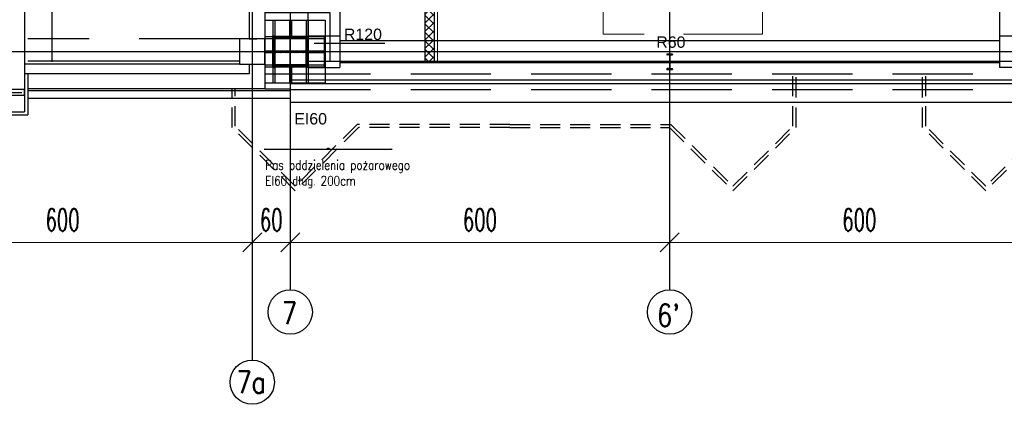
# Model space of a CAD drawing. Header units: centimetres. Extents: x -228435 to 46820, y -89367 to 152985.
# Tile 21 of 252: x -62818 to -47247, y -577 to 5505. Entities that reach past the tile are written whole.
import ezdxf

# ---------------------------------------------------------------- set-up
doc = ezdxf.new("R2010")
doc.units = ezdxf.units.CM
doc.header["$LTSCALE"] = 50
doc.header["$PDMODE"] = 35
doc.header["$PDSIZE"] = 0.1
for name, pattern in [('Balustrady$0$DASHED', [0.75, 0.5, -0.25]), ('Kondygnacja  -0_5$0$HIDDEN', [9.525, 6.35, -3.175]), ('Kondygnacja  -0_5$0$HIDDEN2', [4.7625, 3.175, -1.5875]), ('Osie rzutów$0$DASHDOT2', [12.7, 6.35, -3.175, 0, -3.175])]:
    doc.linetypes.add(name, pattern=pattern)
doc.layers.get('0').update_dxf_attribs({"color": 8})
doc.layers.get('DEFPOINTS').update_dxf_attribs({"color": 8})
for name, color, linetype in [('Kondygnacja  -0_5$0$ARCH_GK', 8, 'Continuous'), ('Kondygnacja  -0_5$0$ARCH_INFO_ODPORNOŚĆ OGNIOWA', 8, 'Continuous'), ('Kondygnacja  -0_5$0$ARCH_INFO_OPISY', 8, 'Continuous'), ('Kondygnacja  -0_5$0$ARCH_KONSTR_POWYŻEJ RZUTU', 8, 'Kondygnacja  -0_5$0$HIDDEN'), ('Kondygnacja  -0_5$0$ARCH_KONSTR_POWYŻEJ RZUTU_IST', 8, 'Kondygnacja  -0_5$0$HIDDEN2'), ('Kondygnacja  -0_5$0$ARCH_MUROWANE_IST', 8, 'Continuous'), ('Kondygnacja  -0_5$0$ARCH_NIEWIDOK_IST', 8, 'Kondygnacja  -0_5$0$HIDDEN'), ('Kondygnacja  -0_5$0$ARCH_OCIEPLENIE_IST', 8, 'Continuous'), ('Kondygnacja  -0_5$0$ARCH_OKŁADZINA', 8, 'Continuous'), ('Kondygnacja  -0_5$0$ARCH_POMOCNICZE', 8, 'Continuous'), ('Kondygnacja  -0_5$0$ARCH_PRZEKROJOWE_IST', 8, 'Continuous'), ('Kondygnacja  -0_5$0$ARCH_SCHODY_IST', 8, 'Continuous'), ('Kondygnacja  -0_5$0$ARCH_STAL_IST', 8, 'Continuous'), ('Kondygnacja  -0_5$0$ARCH_SŁUPY', 8, 'Continuous'), ('Kondygnacja  -0_5$0$ARCH_WIDOK_IST', 8, 'Continuous'), ('Kondygnacja  -0_5$0$ARCH_ŚLUSARKA_OKNA_IST', 8, 'Continuous'), ('Kondygnacja  -0_5$0$ARCH_ŻELBET_IST', 8, 'Continuous'), ('Osie rzutów$0$ARCH_INFO_OSIE_IST', 8, 'Osie rzutów$0$DASHDOT2'), ('Osie rzutów$0$ARCH_INFO_OSIE_OPISY_IST', 8, 'Continuous')]:
    doc.layers.add(name, color=color, linetype=linetype)
for name, color, linetype, lineweight in [('Kondygnacja  -0_5$0$ARCH_INFO_WYMIARY', 8, 'Continuous', 9), ('Kondygnacja  -0_5$0$ARCH_WIDOK', 8, 'Continuous', 13), ('Osie rzutów$0$ARCH_INFO_WYMIARY', 8, 'Continuous', 9)]:
    doc.layers.add(name, color=color, linetype=linetype, lineweight=lineweight)
doc.styles.add('Kondygnacja  -0_5$0$Arial', font='ARIAL.TTF')
doc.styles.add('Kondygnacja  -0_5$0$Romans', font='Romans.shx', dxfattribs={"width": 0.7})
doc.styles.add('Kondygnacja  -0_5$0$ROMANS-50-CM', font='romans.shx', dxfattribs={"width": 0.8, "height": 10})
doc.styles.add('Kondygnacja  -0_5$0$Standard', font='txt')
doc.styles.add('Osie rzutów$0$ROMANS-250-CM', font='romans.shx', dxfattribs={"width": 0.8, "height": 50})
doc.styles.add('Osie rzutów$0$wymiary_cuprum', font='Romans.shx', dxfattribs={"width": 0.6})
doc.dimstyles.new('Kondygnacja  -0_5$0$ISO-25', dxfattribs={"dimtxt": 2.5, "dimasz": 2.5, "dimexe": 1.25, "dimexo": 0.625, "dimtad": 1, "dimtxsty": 'Kondygnacja  -0_5$0$Standard', "dimcen": 2.5, "dimadec": 0, "dimazin": 0, "dimtfac": 1, "dimtmove": 0, "dimatfit": 3, "dimfxl": 0, "dimarcsym": 0})
doc.dimstyles.new('Kondygnacja  -0_5$0$Wymiary 1-100', dxfattribs={"dimtxt": 12, "dimasz": 10, "dimexe": 5, "dimexo": 0, "dimgap": 4, "dimtad": 1, "dimrnd": 0.5, "dimzin": 12, "dimdsep": 46, "dimtxsty": 'Kondygnacja  -0_5$0$Romans', "dimblk": 'Kondygnacja  -0_5$0$_Oblique', "dimcen": 10, "dimdle": 10, "dimclrt": 55, "dimazin": 0, "dimtfac": 1, "dimtmove": 1, "dimatfit": 3, "dimfxl": 0, "dimtolj": 1, "dimtzin": 0, "dimarcsym": 0})
doc.dimstyles.new('Osie rzutów$0$ARCH_ CT', dxfattribs={"dimtxt": 20, "dimasz": 20, "dimexe": 12, "dimexo": 20, "dimgap": 5, "dimtad": 1, "dimdec": 1, "dimrnd": 0.5, "dimzin": 9, "dimdsep": 46, "dimtxsty": 'Osie rzutów$0$wymiary_cuprum', "dimblk": 'Osie rzutów$0$_Oblique', "dimcen": 8, "dimdle": 12, "dimclrd": 256, "dimclre": 256, "dimclrt": 55, "dimadec": 1, "dimazin": 0, "dimtfac": 1, "dimtdec": 1, "dimtmove": 1, "dimatfit": 2, "dimldrblk": 'Osie rzutów$0$_Dot', "dimfxl": 0, "dimtolj": 1, "dimtzin": 0, "dimlwd": -1, "dimlwe": -1, "dimarcsym": 0})
pattern_1 = [(45, (-6220.4609, -4950), (-0.67351921, 0.67351921), [])]

# ---------------------------------------------------------------- blocks, each defined once
blk = doc.blocks.new('Osie rzutów$0$_Oblique')
at = {"color": 0, "linetype": 'ByBlock', "lineweight": -2}
blk.add_line((-0.5, -0.5), (0.5, 0.5), dxfattribs=at)
blk = doc.blocks.new('*D283')
at = {"layer": 'DEFPOINTS', "color": 0}
for p in [(6860, 4732.2), (7460, 4732.2), (7460, 4698.3)]:
    blk.add_point(p, dxfattribs=at)
at = {"layer": 'Osie rzutów$0$ARCH_INFO_WYMIARY'}
for p, q in [((6860, 4717.2), (6860, 4690.3)), ((7460, 4717.2), (7460, 4690.3)), ((6852, 4698.3), (7468, 4698.3))]:
    blk.add_line(p, q, dxfattribs=at)
at = {"layer": 'Osie rzutów$0$ARCH_INFO_WYMIARY', "xscale": 30, "yscale": 30, "zscale": 30, "rotation": 180}
blk.add_blockref('Osie rzutów$0$_Oblique', (6860, 4698.3), dxfattribs=at)
at = {"layer": 'Osie rzutów$0$ARCH_INFO_WYMIARY', "xscale": 30, "yscale": 30, "zscale": 30}
blk.add_blockref('Osie rzutów$0$_Oblique', (7460, 4698.3), dxfattribs=at)
at = {"layer": 'Osie rzutów$0$ARCH_INFO_WYMIARY', "color": 55, "insert": (7160, 4733.8), "char_height": 35, "attachment_point": 5, "style": 'Osie rzutów$0$wymiary_cuprum'}
blk.add_mtext('\\A1;600', dxfattribs=at)
blk = doc.blocks.new('Osie rzutów$0$_Dot')
at = {"color": 0, "linetype": 'ByBlock', "lineweight": -2}
blk.add_line((-0.5, 0), (-1, 0), dxfattribs=at)
at = {"color": 0, "linetype": 'ByBlock', "const_width": 0.5}
blk.add_lwpolyline([(-0.25, 0, 1), (0.25, 0, 1)], format="xyb", close=True, dxfattribs=at)
blk = doc.blocks.new('*D284')
at = {"layer": 'DEFPOINTS', "color": 0}
for p in [(6260, 4732.2), (6860, 4732.2), (6860, 4698.3)]:
    blk.add_point(p, dxfattribs=at)
at = {"layer": 'Osie rzutów$0$ARCH_INFO_WYMIARY'}
for p, q in [((6260, 4717.2), (6260, 4690.3)), ((6860, 4717.2), (6860, 4690.3)), ((6252, 4698.3), (6868, 4698.3))]:
    blk.add_line(p, q, dxfattribs=at)
at = {"layer": 'Osie rzutów$0$ARCH_INFO_WYMIARY', "xscale": 30, "yscale": 30, "zscale": 30, "rotation": 180}
blk.add_blockref('Osie rzutów$0$_Oblique', (6260, 4698.3), dxfattribs=at)
at = {"layer": 'Osie rzutów$0$ARCH_INFO_WYMIARY', "xscale": 30, "yscale": 30, "zscale": 30}
blk.add_blockref('Osie rzutów$0$_Oblique', (6860, 4698.3), dxfattribs=at)
at = {"layer": 'Osie rzutów$0$ARCH_INFO_WYMIARY', "color": 55, "insert": (6560, 4733.8), "char_height": 35, "attachment_point": 5, "style": 'Osie rzutów$0$wymiary_cuprum'}
blk.add_mtext('\\A1;600', dxfattribs=at)
blk = doc.blocks.new('*D285')
at = {"layer": 'DEFPOINTS', "color": 0}
for p in [(6200, 4732.2), (6260, 4732.2), (6260, 4698.3)]:
    blk.add_point(p, dxfattribs=at)
at = {"layer": 'Osie rzutów$0$ARCH_INFO_WYMIARY'}
for p, q in [((6200, 4717.2), (6200, 4690.3)), ((6260, 4717.2), (6260, 4690.3)), ((6192, 4698.3), (6268, 4698.3))]:
    blk.add_line(p, q, dxfattribs=at)
at = {"layer": 'Osie rzutów$0$ARCH_INFO_WYMIARY', "xscale": 30, "yscale": 30, "zscale": 30, "rotation": 180}
blk.add_blockref('Osie rzutów$0$_Oblique', (6200, 4698.3), dxfattribs=at)
at = {"layer": 'Osie rzutów$0$ARCH_INFO_WYMIARY', "xscale": 30, "yscale": 30, "zscale": 30}
blk.add_blockref('Osie rzutów$0$_Oblique', (6260, 4698.3), dxfattribs=at)
at = {"layer": 'Osie rzutów$0$ARCH_INFO_WYMIARY', "color": 55, "insert": (6230, 4733.8), "char_height": 35, "attachment_point": 5, "style": 'Osie rzutów$0$wymiary_cuprum'}
blk.add_mtext('\\A1;60', dxfattribs=at)
blk = doc.blocks.new('*D286')
at = {"layer": 'DEFPOINTS', "color": 0}
for p in [(5600, 4732.2), (6200, 4732.2), (6200, 4698.3)]:
    blk.add_point(p, dxfattribs=at)
at = {"layer": 'Osie rzutów$0$ARCH_INFO_WYMIARY'}
for p, q in [((5600, 4717.2), (5600, 4690.3)), ((6200, 4717.2), (6200, 4690.3)), ((5592, 4698.3), (6208, 4698.3))]:
    blk.add_line(p, q, dxfattribs=at)
at = {"layer": 'Osie rzutów$0$ARCH_INFO_WYMIARY', "xscale": 30, "yscale": 30, "zscale": 30, "rotation": 180}
blk.add_blockref('Osie rzutów$0$_Oblique', (5600, 4698.3), dxfattribs=at)
at = {"layer": 'Osie rzutów$0$ARCH_INFO_WYMIARY', "xscale": 30, "yscale": 30, "zscale": 30}
blk.add_blockref('Osie rzutów$0$_Oblique', (6200, 4698.3), dxfattribs=at)
at = {"layer": 'Osie rzutów$0$ARCH_INFO_WYMIARY', "color": 55, "insert": (5900, 4733.8), "char_height": 35, "attachment_point": 5, "style": 'Osie rzutów$0$wymiary_cuprum'}
blk.add_mtext('\\A1;600', dxfattribs=at)
blk = doc.blocks.new('Kondygnacja  -0_5$0$_Dot')
at = {"color": 0, "linetype": 'ByBlock', "lineweight": -2}
blk.add_line((-0.5, 0), (-1, 0), dxfattribs=at)
at = {"color": 0, "linetype": 'ByBlock', "const_width": 0.5}
blk.add_lwpolyline([(-0.25, 0, 1), (0.25, 0, 1)], format="xyb", close=True, dxfattribs=at)
blk = doc.blocks.new('Kondygnacja  -0_5$0$_Oblique')
at = {"color": 0, "linetype": 'ByBlock', "lineweight": -2}
blk.add_line((-0.5, -0.5), (0.5, 0.5), dxfattribs=at)
blk = doc.blocks.new('*D89')
at = {"layer": 'DEFPOINTS', "color": 0}
for p in [(-62709, 7020), (-62307, 7020), (-62709, 4850)]:
    blk.add_point(p, dxfattribs=at)
at = {"layer": 'Kondygnacja  -0_5$0$ARCH_INFO_WYMIARY', "color": 0, "lineweight": -2}
for p, q in [((-62315, 7020), (-62302, 7020)), ((-62307, 4840), (-62307, 7030)), ((-62315, 4850), (-62302, 4850))]:
    blk.add_line(p, q, dxfattribs=at)
at = {"layer": 'Kondygnacja  -0_5$0$ARCH_INFO_WYMIARY', "color": 0, "lineweight": -2, "xscale": 10, "yscale": 10, "zscale": 10}
for p, rotation in [((-62307, 7020), 90), ((-62307, 4850), 270)]:
    blk.add_blockref('Kondygnacja  -0_5$0$_Oblique', p, dxfattribs=dict(at, rotation=rotation))
at = {"layer": 'Kondygnacja  -0_5$0$ARCH_INFO_WYMIARY', "color": 55, "insert": (-62317, 5935), "char_height": 12, "attachment_point": 5, "rotation": 90, "style": 'Kondygnacja  -0_5$0$Romans'}
blk.add_mtext('\\A1;2170', dxfattribs=at)
blk = doc.blocks.new('*D118')
at = {"layer": 'DEFPOINTS', "color": 0}
for p in [(-56940, 4149), (-58940, 3456), (-56940, 3456)]:
    blk.add_point(p, dxfattribs=at)
at = {"layer": 'Kondygnacja  -0_5$0$ARCH_INFO_WYMIARY', "color": 0, "lineweight": -2}
for p, q in [((-58950, 3456), (-56930, 3456)), ((-58940, 3456), (-58940, 3461)), ((-56940, 3464), (-56940, 3451))]:
    blk.add_line(p, q, dxfattribs=at)
at = {"layer": 'Kondygnacja  -0_5$0$ARCH_INFO_WYMIARY', "color": 0, "lineweight": -2, "xscale": 10, "yscale": 10, "zscale": 10, "rotation": 180}
blk.add_blockref('Kondygnacja  -0_5$0$_Oblique', (-58940, 3456), dxfattribs=at)
at = {"layer": 'Kondygnacja  -0_5$0$ARCH_INFO_WYMIARY', "color": 0, "lineweight": -2, "xscale": 10, "yscale": 10, "zscale": 10}
blk.add_blockref('Kondygnacja  -0_5$0$_Oblique', (-56940, 3456), dxfattribs=at)
at = {"layer": 'Kondygnacja  -0_5$0$ARCH_INFO_WYMIARY', "color": 55, "insert": (-57940, 3466), "char_height": 12, "attachment_point": 5, "style": 'Kondygnacja  -0_5$0$Romans'}
blk.add_mtext('\\A1;2000', dxfattribs=at)
blk = doc.blocks.new('Kondygnacja  -0_5$0$słup 6.8.11')
at = {"layer": 'Kondygnacja  -0_5$0$ARCH_SŁUPY'}
h = blk.add_hatch(dxfattribs=at)
h.set_pattern_fill('ANSI31', color=256, scale=0.3, style=0)
h.set_pattern_definition(pattern_1)
h.paths.add_polyline_path([(15, 75), (12, 75), (12, 25), (15, 25)])
h = blk.add_hatch(dxfattribs=at)
h.set_pattern_fill('ANSI31', color=256, scale=0.3, style=0)
h.set_pattern_definition(pattern_1)
h.paths.add_polyline_path([(65, 71), (65, 74), (15, 74), (15, 71)])
h = blk.add_hatch(dxfattribs=at)
h.set_pattern_fill('ANSI31', color=256, scale=0.3, style=0)
h.set_pattern_definition(pattern_1)
h.paths.add_polyline_path([(68, 75), (65, 75), (65, 25), (68, 25)])
h = blk.add_hatch(dxfattribs=at)
h.set_pattern_fill('ANSI31', color=256, scale=0.3, style=0)
h.set_pattern_definition(pattern_1)
h.paths.add_polyline_path([(65, 48.5), (65, 51.5), (15, 51.5), (15, 48.5)])
h = blk.add_hatch(dxfattribs=at)
h.set_pattern_fill('ANSI31', color=256, scale=0.3, style=0)
h.set_pattern_definition(pattern_1)
h.paths.add_polyline_path([(65, 26), (65, 29), (15, 29), (15, 26)])
at = {"layer": 'Kondygnacja  -0_5$0$ARCH_POMOCNICZE'}
blk.add_lwpolyline([(95, 100), (95, 0), (0, 0), (0, 100)], close=True, dxfattribs=at)
for points in [[(12, 100), (12, 75)], [(15, 100), (15, 75)], [(38.5, 100), (38.5, 74)], [(41.5, 100), (41.5, 74)], [(65, 100), (65, 75)], [(68, 100), (68, 75)], [(0, 74), (12, 74)], [(0, 71), (12, 71)], [(68, 74), (95, 74)], [(68, 71), (95, 71)], [(0, 51.5), (12, 51.5)], [(0, 48.5), (12, 48.5)], [(68, 51.5), (95, 51.5)], [(68, 48.5), (95, 48.5)], [(0, 29), (12, 29)], [(0, 26), (12, 26)], [(12, 25), (12, 0)], [(15, 25), (15, 0)], [(38.5, 26), (38.5, 0)], [(41.5, 26), (41.5, 0)], [(65, 25), (65, 0)], [(68, 29), (95, 29)], [(68, 26), (95, 26)], [(68, 25), (68, 0)]]:
    blk.add_lwpolyline(points, dxfattribs=at)
at = {"layer": 'Kondygnacja  -0_5$0$ARCH_SŁUPY'}
for p, q in [((15, 51.5), (65, 51.5)), ((65, 48.5), (15, 48.5))]:
    blk.add_line(p, q, dxfattribs=at)
for points in [[(12, 75), (15, 75), (15, 25), (12, 25)], [(65, 75), (68, 75), (68, 25), (65, 25)]]:
    blk.add_lwpolyline(points, close=True, dxfattribs=at)
for points in [[(65, 74), (15, 74)], [(15, 71), (65, 71)], [(65, 29), (15, 29)], [(15, 26), (65, 26)]]:
    blk.add_lwpolyline(points, dxfattribs=at)
blk = doc.blocks.new('Kondygnacja  -0_5$0$konstrukcja istniejąca -0.5')
at = {"layer": 'Kondygnacja  -0_5$0$ARCH_KONSTR_POWYŻEJ RZUTU_IST', "ltscale": 10}
for p, q in [((6288.5, 4975), (6288.5, 12225)), ((6288.5, 4975), (6288.5, 5025)), ((6288.5, 5025), (6338.5, 5025)), ((6338.5, 5017.5), (7382, 5017.5)), ((6288.5, 4975), (6338.5, 4975)), ((7382, 4982.5), (6338.5, 4982.5)), ((7432, 4975), (7382, 4975))]:
    blk.add_line(p, q, dxfattribs=at)
for points in [[(6338.5, 6175), (6338.5, 5025)], [(7382, 5025), (7382, 6175)], [(6313.5, 5025), (6313.5, 4975)], [(6338.5, 5025), (6338.5, 4975)], [(7538, 4975), (7382, 4975), (7382, 5025), (7538, 5025), (7538, 4975)]]:
    blk.add_lwpolyline(points, dxfattribs=at)
blk = doc.blocks.new('Osie rzutów')
at = {"layer": 'Osie rzutów$0$ARCH_INFO_OSIE_IST', "ltscale": 10}
for p, q in [((6200, 12510), (6200, 4800)), ((6200, 12510), (6200, 4571.18)), ((6260, 12510), (6260, 4623.26)), ((6860, 12510), (6860, 4623.26)), ((6260, 4970), (6260, 5030)), ((4436.04, 5000), (15156.54, 5000)), ((6290, 5000), (6230, 5000))]:
    blk.add_line(p, q, dxfattribs=at)
at = {"layer": 'Osie rzutów$0$ARCH_INFO_OSIE_OPISY_IST'}
blk.add_line((6200, 4571.18), (6200, 4512.32), dxfattribs=at)
for centre in [(6260, 4588.26), (6860, 4588.26), (6200, 4477.32)]:
    blk.add_circle(centre, 35, dxfattribs=at)
at = {"layer": 'Osie rzutów$0$ARCH_INFO_OSIE_OPISY_IST', "style": 'Osie rzutów$0$ROMANS-250-CM', "width": 0.8}
for s, p in [('7', (6246.71, 4569.04)), ("6'", (6840.13, 4565.52)), ('7a', (6174.95, 4459.83))]:
    blk.add_text(s, height=35, dxfattribs=at).set_placement(p)
at = {"layer": 'Osie rzutów$0$ARCH_INFO_WYMIARY'}
for base, p1, p2, picture, middle in [((6200, 4698.26), (5600, 4732.19), (6200, 4732.19), '*D286', (5900, 4733.76)), ((6860, 4698.26), (6260, 4732.19), (6860, 4732.19), '*D284', (6560, 4733.76)), ((7460, 4698.26), (6860, 4732.19), (7460, 4732.19), '*D283', (7160, 4733.76))]:
    dim = blk.add_linear_dim(base=base, p1=p1, p2=p2, dimstyle='Osie rzutów$0$ARCH_ CT', override={"dimtxt": 35, "dimasz": 30, "dimexe": 8, "dimexo": 15, "dimgap": 18, "dimdle": 8}, dxfattribs=at)
    dim.commit()
    dim.dimension.update_dxf_attribs({"geometry": picture, "text_midpoint": middle})
dim = blk.add_linear_dim(base=(6260, 4698.26), p1=(6200, 4732.19), p2=(6260, 4732.19), dimstyle='Osie rzutów$0$ARCH_ CT', override={"dimtxt": 35, "dimasz": 30, "dimexe": 8, "dimexo": 15, "dimgap": 18, "dimdle": 8}, dxfattribs=at)
dim.commit()
dim.dimension.update_dxf_attribs({"geometry": '*D285', "text_midpoint": (6230, 4698.26), "dimtype": 160})

msp = doc.modelspace()

# ---------------------------------------------------------------- hatches: boundary and pattern name
at = {"layer": 'Kondygnacja  -0_5$0$ARCH_GK', "linetype": 'Continuous', "lineweight": -3}
h = msp.add_hatch(dxfattribs=at)
h.set_pattern_fill('ANSI37', color=256, scale=30, style=0)
h.set_pattern_definition([(45, (-121140, -45000), (-67.35192, 67.35192), []), (135, (-121140, -45000), (-67.35192, -67.35192), [])])
h.paths.add_polyline_path([(-56410, 4850), (-56260, 4850), (-56260, 53640), (-56376.667, 53640), (-56410, 53540)], flags=0)
h.paths.add_polyline_path([(-56410, 53740), (-56376.667, 53640), (-56260, 53640), (-56260, 56010), (-56410, 56160)], flags=0)

# ---------------------------------------------------------------- linework, layer by layer
at = {"linetype": 'Balustrady$0$DASHED', "lineweight": 20, "ltscale": 50}
msp.add_lwpolyline([(-53592.361, 52511.025), (-51070.214, 52511.025), (-51070.214, 5276.785), (-53592.361, 5276.785)], close=True, dxfattribs=at)
at = {"layer": 'Kondygnacja  -0_5$0$ARCH_GK', "linetype": 'Continuous', "lineweight": -3}
for p, q in [((-56260, 4850), (-56260, 56010)), ((-56410, 53540), (-56410, 4850)), ((-56410, 4850), (-56260, 4850))]:
    msp.add_line(p, q, dxfattribs=at)
at = {"layer": 'Kondygnacja  -0_5$0$ARCH_KONSTR_POWYŻEJ RZUTU_IST', "ltscale": 10}
msp.add_line((-59340, 5200), (-62690, 5200), dxfattribs=at)
at = {"layer": 'Kondygnacja  -0_5$0$ARCH_MUROWANE_IST', "ltscale": 4}
for p, q in [((-62740, 11990), (-62740, 4400)), ((-59190, 10800), (-59190, 5200)), ((-58940, 6000), (-58940, 4410)), ((-59190, 4800), (-59190, 4650)), ((-58540, 4700), (-58540, 4260)), ((-59190, 4650), (-62740, 4650)), ((-58940, 4650), (-58540, 4650)), ((-58940, 4410), (-62690, 4410)), ((-58540, 4380), (-62690, 4380)), ((-58940, 4410), (-58540, 4410)), ((-58540, 4260), (-62690, 4260))]:
    msp.add_line(p, q, dxfattribs=at)
msp.add_lwpolyline([(-62740, 4400), (-62740, 4400), (-67340, 4400), (-67340, 4650), (-65140, 4650)], dxfattribs=at)
at = {"layer": 'Kondygnacja  -0_5$0$ARCH_NIEWIDOK_IST', "ltscale": 4}
for p, q in [((-58540, 4650), (-37980, 4650)), ((-58540, 4650), (-37980, 4650)), ((-58540, 4400), (-43100, 4400))]:
    msp.add_line(p, q, dxfattribs=at)
at = {"layer": 'Kondygnacja  -0_5$0$ARCH_NIEWIDOK_IST'}
for points in [[(-55065, 3800), (-52540, 3799.984), (-51540, 2799.984), (-50540, 3799.984), (-50540, 4650)], [(-55065, 3850), (-52519.289, 3849.984), (-51540, 2870.695), (-50590, 3820.695), (-50590, 4650)], [(-39925.355, 3800), (-46540, 3799.984), (-47540, 2799.984), (-48540, 3799.984), (-48540, 4650)], [(-39925.355, 3849.985), (-46560.711, 3849.984), (-47540, 2870.695), (-48490, 3820.695), (-48490, 4650)], [(-55065, 3800), (-57460, 3799.984), (-58460, 2799.984), (-59460, 3799.984), (-59460, 4400)], [(-55065, 3849.985), (-57480.711, 3849.984), (-58460, 2870.695), (-59410, 3820.695), (-59410, 4400)]]:
    msp.add_lwpolyline(points, dxfattribs=at)
at = {"layer": 'Kondygnacja  -0_5$0$ARCH_OCIEPLENIE_IST'}
msp.add_line((-62785, 4350), (-67340, 4355), dxfattribs=at)
at = {"layer": 'Kondygnacja  -0_5$0$ARCH_OKŁADZINA'}
msp.add_lwpolyline([(-58940, 5620), (-57915.391, 5620), (-57915.391, 4850)], dxfattribs=at)
at = {"layer": 'Kondygnacja  -0_5$0$ARCH_PRZEKROJOWE_IST', "ltscale": 4}
for p, q in [((-62690, 4650), (-62690, 4000)), ((-62740, 4400), (-62740, 4050)), ((-67340, 4050), (-62740, 4050)), ((-67390, 4000), (-62690, 4000))]:
    msp.add_line(p, q, dxfattribs=at)
msp.add_lwpolyline([(-67340, 4400), (-67340, 4310), (-62740, 4310), (-62740, 4400)], dxfattribs=at)
at = {"layer": 'Kondygnacja  -0_5$0$ARCH_SCHODY_IST'}
for p, q in [((-62740, 10750), (-62740, 4800)), ((-59340, 4850), (-62690, 4850)), ((-59340, 4800), (-62740, 4800))]:
    msp.add_line(p, q, dxfattribs=at)
at = {"layer": 'Kondygnacja  -0_5$0$ARCH_STAL_IST'}
for p, q in [((-52495, 4960), (-52585, 4960)), ((-52585, 4960), (-52585, 4956.2)), ((-52585, 4960), (-52495, 4960)), ((-52548.2, 4944.236), (-52577.5, 4948.7)), ((-52543.7, 4939.736), (-52543.7, 4740.264)), ((-52543.7, 4840), (-52536.3, 4840)), ((-52536.3, 4939.736), (-52536.3, 4740.264)), ((-52531.8, 4944.236), (-52502.5, 4948.7)), ((-52495, 4956.2), (-52495, 4960)), ((-52495, 4960), (-52495, 4956.2)), ((-52585, 4720), (-52585, 4723.8)), ((-52495, 4720), (-52585, 4720)), ((-52585, 4720), (-52495, 4720)), ((-52548.2, 4735.764), (-52577.5, 4731.3)), ((-52531.8, 4735.764), (-52502.5, 4731.3)), ((-52495, 4723.8), (-52495, 4720)), ((-52495, 4720), (-52495, 4723.8))]:
    msp.add_line(p, q, dxfattribs=at)
for centre, radius, start, end in [((-52577.5, 4956.2), 7.5, 180, 270), ((-52548.2, 4939.736), 4.5, 0, 90), ((-52531.8, 4939.736), 4.5, 90, 180), ((-52502.5, 4956.2), 7.5, 270, 0), ((-52502.5, 4956.2), 7.5, 270, 0), ((-52577.5, 4723.8), 7.5, 90, 180), ((-52548.2, 4740.264), 4.5, 270, 0), ((-52531.8, 4740.264), 4.5, 180, 270), ((-52502.5, 4723.8), 7.5, 0, 90), ((-52502.5, 4723.8), 7.5, 0, 90)]:
    msp.add_arc(centre, radius, start, end, dxfattribs=at)
at = {"layer": 'Kondygnacja  -0_5$0$ARCH_WIDOK'}
msp.add_line((-56210, 55960), (-56210, 4850), dxfattribs=at)
at = {"layer": 'Kondygnacja  -0_5$0$ARCH_WIDOK_IST'}
for p, q in [((-58240, 4850), (-43100, 4850)), ((-58540, 4200), (-37930, 4200))]:
    msp.add_line(p, q, dxfattribs=at)
at = {"layer": 'Kondygnacja  -0_5$0$ARCH_ŚLUSARKA_OKNA_IST'}
for p, q in [((-43150, 4550), (-58540, 4550)), ((-43150, 4550), (-58540, 4550)), ((-43150, 4490), (-58540, 4490)), ((-43150, 4490), (-58540, 4490))]:
    msp.add_line(p, q, dxfattribs=at)
at = {"layer": 'Kondygnacja  -0_5$0$ARCH_ŻELBET_IST', "ltscale": 4}
msp.add_line((-59190, 5200), (-59070, 5200), dxfattribs=at)
msp.add_line((-59190, 5200), (-59070, 5200), dxfattribs=at)
msp.add_lwpolyline([(-59340, 4800), (-58940, 4800), (-58940, 5200), (-59340, 5200)], close=True, dxfattribs=at)
msp.add_lwpolyline([(-59340, 4800), (-58940, 4800), (-58940, 5200), (-59340, 5200)], close=True, dxfattribs=at)
msp.add_lwpolyline([(-59340, 4800), (-58940, 4800), (-58940, 5200), (-59340, 5200)], close=True, dxfattribs=at)

# ---------------------------------------------------------------- block references
at = {"layer": 'Kondygnacja  -0_5$0$ARCH_KONSTR_POWYŻEJ RZUTU', "xscale": 10, "yscale": 10, "zscale": 10}
msp.add_blockref('Kondygnacja  -0_5$0$konstrukcja istniejąca -0.5', (-121140, -45000), dxfattribs=at)
at = {"layer": 'Kondygnacja  -0_5$0$ARCH_SŁUPY', "xscale": 10, "yscale": 10, "zscale": 10}
msp.add_blockref('Kondygnacja  -0_5$0$słup 6.8.11', (-58935.391, 4500), dxfattribs=at)
at = {"layer": 'Osie rzutów$0$ARCH_INFO_OSIE_OPISY_IST', "xscale": 10, "yscale": 10, "zscale": 10}
msp.add_blockref('Osie rzutów', (-121140, -45000), dxfattribs=at)

# ---------------------------------------------------------------- texts
at = {"layer": 'Kondygnacja  -0_5$0$ARCH_INFO_ODPORNOŚĆ OGNIOWA', "char_height": 180, "width": 533.32525, "attachment_point": 5, "style": 'Kondygnacja  -0_5$0$Arial'}
for s, insert in [('\\PR120', (-57390.07, 5422.483)), ('\\PR60', (-52520.526, 5299.466)), ('\\PEI60', (-58217.344, 4087.226))]:
    msp.add_mtext(s, dxfattribs=dict(at, insert=insert))
at = {"layer": 'Kondygnacja  -0_5$0$ARCH_INFO_OPISY', "insert": (-58933.377, 3282.709), "char_height": 150, "width": 3475.65685, "attachment_point": 1, "style": 'Kondygnacja  -0_5$0$ROMANS-50-CM'}
msp.add_mtext('Pas oddzielenia pożarowego\\PEI60 dług. 200cm', dxfattribs=at)

# ---------------------------------------------------------------- dimensions: what is measured, and where the dimension line sits
at = {"layer": 'Kondygnacja  -0_5$0$ARCH_INFO_WYMIARY'}
dim = msp.add_linear_dim(base=(-62307.03, 7020), p1=(-62708.997, 4850), p2=(-62708.997, 7020), angle=90, dimstyle='Kondygnacja  -0_5$0$Wymiary 1-100', dxfattribs=at)
dim.commit()
dim.dimension.update_dxf_attribs({"geometry": '*D89', "text_midpoint": (-62317.03, 5935)})
dim = msp.add_linear_dim(base=(-56940, 3456.336), p1=(-58940, 3456.336), p2=(-56940, 4148.994), dimstyle='Kondygnacja  -0_5$0$Wymiary 1-100', dxfattribs=at)
dim.commit()
dim.dimension.update_dxf_attribs({"geometry": '*D118', "text_midpoint": (-57940, 3466.336)})

# ---------------------------------------------------------------- leaders
at = {"layer": 'Kondygnacja  -0_5$0$ARCH_INFO_ODPORNOŚĆ OGNIOWA'}
msp.add_leader([(-58160.204, 5136.096), (-57787.714, 5136.096), (-57044.236, 5136.096)], dimstyle='Kondygnacja  -0_5$0$ISO-25', override={"dimscale": 5, "dimasz": 2, "dimtad": 0, "dimldrblk": 'Kondygnacja  -0_5$0$_Dot'}, dxfattribs=at)

doc.saveas('drawing.dxf')
